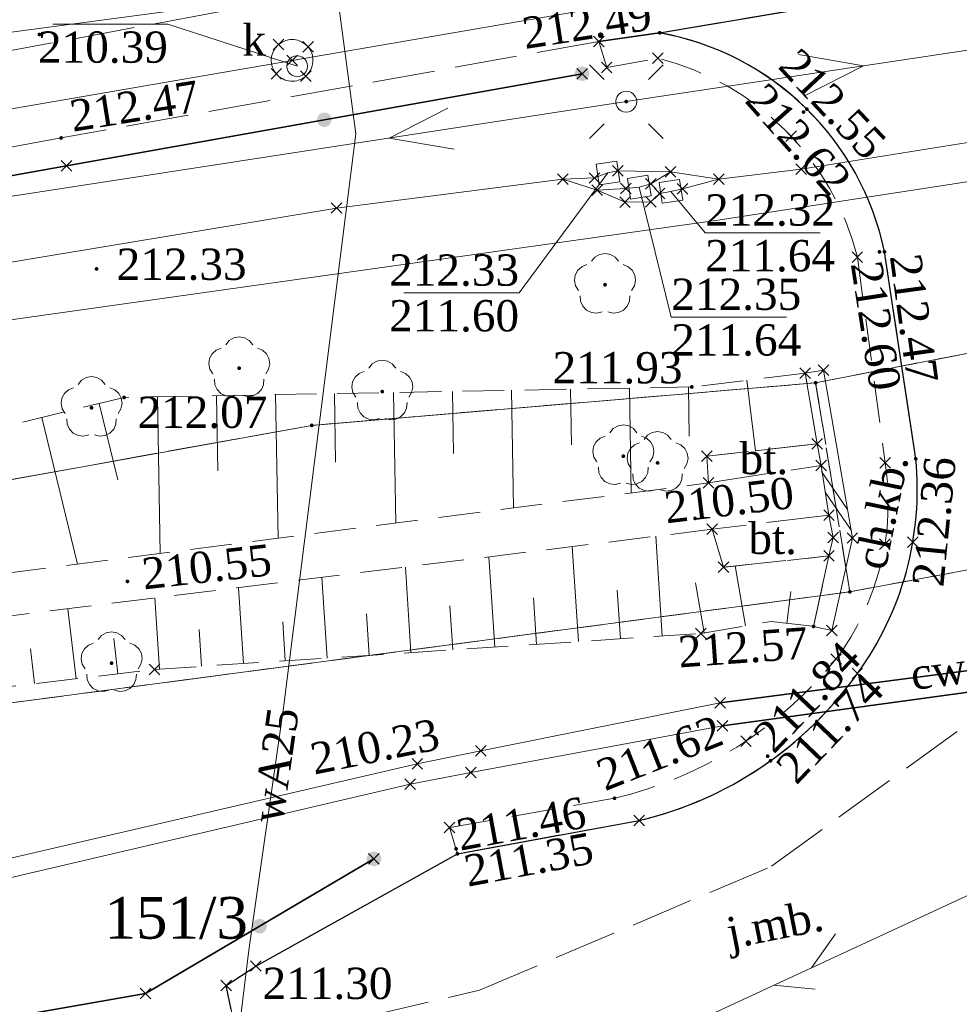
# Model space of a CAD drawing. Extents: x 7414218 to 7427513, y 5544630 to 5555035.
# Tile 37 of 46: x 7419568 to 7419591, y 5549650 to 5549674. Entities that reach past the tile are written whole.
import ezdxf
from ezdxf.enums import TextEntityAlignment as Align

# ---------------------------------------------------------------- set-up
doc = ezdxf.new("R2010")
doc.units = 0
for name, pattern in [('PRZER1-1', [1, 0.5, -0.5]), ('PRZER2-1', [1.5, 1, -0.5]), ('PRZER3-1', [2, 1.5, -0.5])]:
    doc.linetypes.add(name, pattern=pattern)
doc.layers.get('0').update_dxf_attribs({"linetype": 'CONTINUOUS'})
for name, color, linetype, lineweight in [('EGDE', 7, 'CONTINUOUS', 18), ('EGDE_O', 7, 'CONTINUOUS', 18), ('EGPG', 7, 'CONTINUOUS', 18), ('GOSRBG', 7, 'CONTINUOUS', 18), ('GUPPRZ_O', 7, 'CONTINUOUS', 18), ('OTDN', 7, 'CONTINUOUS', 18), ('OTKC', 7, 'CONTINUOUS', 18), ('OTKC_O', 7, 'CONTINUOUS', 18), ('OTKJ', 7, 'CONTINUOUS', 18), ('OTKJ_O', 7, 'CONTINUOUS', 18), ('OTKK', 7, 'CONTINUOUS', 25), ('OTKU', 7, 'CONTINUOUS', 18), ('OTKU_O', 7, 'CONTINUOUS', 18), ('OTOO', 7, 'CONTINUOUS', 35), ('OTRK', 7, 'CONTINUOUS', 18), ('OTRS', 7, 'CONTINUOUS', 13), ('OTRS_O', 7, 'CONTINUOUS', 13), ('SUEO', 7, 'CONTINUOUS', 18), ('SULO', 7, 'CONTINUOUS', 35), ('SUPK', 7, 'CONTINUOUS', 18), ('SUPW', 7, 'CONTINUOUS', 18), ('SUPW_O', 7, 'CONTINUOUS', 18)]:
    doc.layers.add(name, color=color, linetype=linetype, lineweight=lineweight)
for name, color, linetype, lineweight, true_color in [('EGKK', 7, 'CONTINUOUS', 18, 0x24bc24), ('EGUG', 7, 'CONTINUOUS', 18, 0x008000), ('GELULI', 7, 'CONTINUOUS', 18, 0xfeffff), ('GSPPRB', 7, 'CONTINUOUS', 18, 0x80ffff), ('OTZL', 7, 'CONTINUOUS', 18, 0x008000), ('SUCP', 7, 'CONTINUOUS', 18, 0xd200d2), ('SUCP_O', 7, 'CONTINUOUS', 18, 0xd200d2), ('SUEP', 1, 'CONTINUOUS', 18, 0xff0000), ('SUKP', 7, 'CONTINUOUS', 18, 0x803300), ('SUTP', 7, 'CONTINUOUS', 18, 0xff9100), ('SUWP', 5, 'CONTINUOUS', 18, 0x0000ff), ('SUWP_O', 5, 'CONTINUOUS', 18, 0x0000ff)]:
    doc.layers.add(name, color=color, linetype=linetype, lineweight=lineweight, true_color=true_color)
doc.styles.add('Times New Roman', font='times.ttf')

# ---------------------------------------------------------------- blocks, each defined once
blk = doc.blocks.new('GSPWPS1')
blk.add_hatch(color=0).paths.add_polyline_path([(-0.045, 0), (-0.043467, -0.011647), (-0.038971, -0.0225), (-0.03182, -0.03182), (-0.0225, -0.038971), (-0.011647, -0.043467), (0, -0.045), (0.011647, -0.043467), (0.0225, -0.038971), (0.03182, -0.03182), (0.038971, -0.0225), (0.043467, -0.011647), (0.045, 0), (0.043467, 0.011647), (0.038971, 0.0225), (0.03182, 0.03182), (0.0225, 0.038971), (0.011647, 0.043467), (0, 0.045), (-0.011647, 0.043467), (-0.0225, 0.038971), (-0.03182, 0.03182), (-0.038971, 0.0225), (-0.043467, 0.011647)])
blk = doc.blocks.new('GSPRDL1')
blk.add_hatch(color=0).paths.add_polyline_path([(0, -0.045), (0.013906, -0.042798), (0.02645, -0.036406), (0.036406, -0.02645), (0.042798, -0.013906), (0.045, 0), (0.042798, 0.013906), (0.036406, 0.02645), (0.02645, 0.036406), (0.013906, 0.042798), (0, 0.045), (-0.013906, 0.042798), (-0.02645, 0.036406), (-0.036406, 0.02645), (-0.042798, 0.013906), (-0.045, 0), (-0.042798, -0.013906), (-0.036406, -0.02645), (-0.02645, -0.036406), (-0.013906, -0.042798)])
at = {"color": 0}
for points in [[(-0.324277, 0.563333), (-0.240553, 0.662679), (-0.127956, 0.727494), (0, 0.75), (0.127956, 0.727494), (0.240553, 0.662679), (0.324277, 0.563333)], [(-0.635969, -0.134326), (-0.70458, -0.024001), (-0.731429, 0.103115), (-0.713292, 0.231763), (-0.652348, 0.346501), (-0.55591, 0.433559), (-0.435555, 0.482485)], [(0.435555, 0.482485), (0.55591, 0.433559), (0.652348, 0.346501), (0.713292, 0.231763), (0.731429, 0.103115), (0.70458, -0.024001), (0.635969, -0.134326)], [(-0.068773, -0.646351), (-0.194901, -0.677512), (-0.324092, -0.663766), (-0.440839, -0.606763), (-0.531129, -0.513345), (-0.584125, -0.394725), (-0.593465, -0.265141)], [(0.593465, -0.265141), (0.584125, -0.394725), (0.531129, -0.513345), (0.440839, -0.606763), (0.324092, -0.663766), (0.194901, -0.677512), (0.068773, -0.646351)]]:
    blk.add_lwpolyline(points, dxfattribs=at)
blk = doc.blocks.new('GUPIKP1_2')
at = {"color": 0}
blk.add_lwpolyline([(-0.25, -0.25), (0.25, -0.25), (0.25, 0.25), (-0.25, 0.25)], close=True, dxfattribs=at)
blk = doc.blocks.new('GUPIWZ1_1')
at = {"color": 0}
blk.add_lwpolyline([(0, 0.25), (0.064705, 0.241481), (0.125, 0.216506), (0.176777, 0.176777), (0.216506, 0.125), (0.241481, 0.064705), (0.25, 0), (0.241481, -0.064705), (0.216506, -0.125), (0.176777, -0.176777), (0.125, -0.216506), (0.064705, -0.241481), (0, -0.25), (-0.064705, -0.241481), (-0.125, -0.216506), (-0.176777, -0.176777), (-0.216506, -0.125), (-0.241481, -0.064705), (-0.25, 0), (-0.241481, 0.064705), (-0.216506, 0.125), (-0.176777, 0.176777), (-0.125, 0.216506), (-0.064705, 0.241481)], close=True, dxfattribs=at)
blk = doc.blocks.new('GUPELA2')
blk.add_hatch(color=0).paths.add_polyline_path([(-0.001087, 0.044987), (0.011881, 0.043403), (0.021281, 0.03965), (0.030065, 0.033482), (0.038133, 0.023893), (0.043117, 0.012881), (0.044986, 0.001113), (0.044323, -0.007777), (0.040557, -0.019497), (0.033417, -0.030138), (0.024849, -0.037517), (0.013788, -0.042836), (0.002013, -0.044955), (-0.00982, -0.043916), (-0.020466, -0.040077), (-0.029541, -0.033946), (-0.036867, -0.025804), (-0.04187, -0.01649), (-0.04461, -0.005909), (-0.044532, 0.006476), (-0.041285, 0.017903), (-0.034764, 0.028574), (-0.024479, 0.03776), (-0.013449, 0.042943)])
at = {"color": 0}
for points in [[(-0.883883, 0.883883), (-0.53033, 0.53033)], [(0.883883, 0.883883), (0.53033, 0.53033)], [(-0.883883, -0.883883), (-0.53033, -0.53033)], [(0.883883, -0.883883), (0.53033, -0.53033)]]:
    blk.add_lwpolyline(points, dxfattribs=at)
blk = doc.blocks.new('GUPELA1')
at = {"color": 0}
blk.add_lwpolyline([(0, 0.25), (0.064705, 0.241481), (0.125, 0.216506), (0.176777, 0.176777), (0.216506, 0.125), (0.241481, 0.064705), (0.25, 0), (0.241481, -0.064705), (0.216506, -0.125), (0.176777, -0.176777), (0.125, -0.216506), (0.064705, -0.241481), (0, -0.25), (-0.064705, -0.241481), (-0.125, -0.216506), (-0.176777, -0.176777), (-0.216506, -0.125), (-0.241481, -0.064705), (-0.25, 0), (-0.241481, 0.064705), (-0.216506, 0.125), (-0.176777, 0.176777), (-0.125, 0.216506), (-0.064705, 0.241481)], close=True, dxfattribs=at)
blk = doc.blocks.new('GEPPGD1_2')
blk.add_hatch(color=0).paths.add_polyline_path([(0, -0.045), (0.013906, -0.042798), (0.02645, -0.036406), (0.036406, -0.02645), (0.042798, -0.013906), (0.045, 0), (0.042798, 0.013906), (0.036406, 0.02645), (0.02645, 0.036406), (0.013906, 0.042798), (0, 0.045), (-0.013906, 0.042798), (-0.02645, 0.036406), (-0.036406, 0.02645), (-0.042798, 0.013906), (-0.045, 0), (-0.042798, -0.013906), (-0.036406, -0.02645), (-0.02645, -0.036406), (-0.013906, -0.042798)])
blk = doc.blocks.new('GSPPRB0')
at = {"color": 0, "lineweight": 18}
for points in [[(-0.12726, -0.12726), (0.12726, 0.12726)], [(-0.12726, 0.12726), (0.12726, -0.12726)]]:
    blk.add_lwpolyline(points, dxfattribs=at)
blk = doc.blocks.new('KOLO')
blk.add_hatch(color=0).paths.add_polyline_path([(-0.175, 0), (-0.169037, -0.045293), (-0.151554, -0.0875), (-0.123744, -0.123744), (-0.0875, -0.151554), (-0.045293, -0.169037), (0, -0.175), (0.045293, -0.169037), (0.0875, -0.151554), (0.123744, -0.123744), (0.151554, -0.0875), (0.169037, -0.045293), (0.175, 0), (0.169037, 0.045293), (0.151554, 0.0875), (0.123744, 0.123744), (0.0875, 0.151554), (0.045293, 0.169037), (0, 0.175), (-0.045293, 0.169037), (-0.0875, 0.151554), (-0.123744, 0.123744), (-0.151554, 0.0875), (-0.169037, 0.045293)])
blk = doc.blocks.new('GSLKOG1')
blk.add_hatch(color=0).paths.add_polyline_path([(-0.175, 0), (-0.169037, -0.045293), (-0.151554, -0.0875), (-0.123744, -0.123744), (-0.0875, -0.151554), (-0.045293, -0.169037), (0, -0.175), (0.045293, -0.169037), (0.0875, -0.151554), (0.123744, -0.123744), (0.151554, -0.0875), (0.169037, -0.045293), (0.175, 0), (0.169037, 0.045293), (0.151554, 0.0875), (0.123744, 0.123744), (0.0875, 0.151554), (0.045293, 0.169037), (0, 0.175), (-0.045293, 0.169037), (-0.0875, 0.151554), (-0.123744, 0.123744), (-0.151554, 0.0875), (-0.169037, 0.045293)])
blk = doc.blocks.new('ODTN_2')
at = {"color": 0}
for points in [[(-0.75, -0.25), (0.25, 0.25)], [(-0.25, -0.25), (0.75, 0.25)]]:
    blk.add_lwpolyline(points, dxfattribs=at)
blk = doc.blocks.new('SUTP1')
at = {"color": 0}
for points in [[(0.9325, 0), (0.0675, 0.5)], [(-0.0675, 0), (-0.9325, -0.5)]]:
    blk.add_lwpolyline(points, dxfattribs=at)
blk = doc.blocks.new('SUEP1')
at = {"color": 0}
blk.add_lwpolyline([(-0.75, -0.5), (0.75, 0), (-0.75, 0.5)], dxfattribs=at)

msp = doc.modelspace()

# ---------------------------------------------------------------- linework, layer by layer
at = {"layer": 'EGDE', "linetype": 'Continuous', "lineweight": 18, "elevation": 10.22}
for points in [[(7419697.95, 5549685.97), (7419674.58, 5549686.53), (7419668.43, 5549686.68), (7419641.1, 5549687.32), (7419612.49, 5549685.91), (7419582.12, 5549681.01), (7419540.4, 5549671.95), (7419529.69, 5549669.72), (7419514.4, 5549666.27), (7419506.32, 5549664.39), (7419531.94, 5549661.5), (7419553.44, 5549661.25), (7419563.19, 5549661.96), (7419564.39, 5549662.19), (7419575.48, 5549664.19), (7419587.56, 5549665.21), (7419598.8, 5549667.39), (7419624.8, 5549673.88), (7419634.25, 5549675.69), (7419653.94, 5549678.7), (7419675.44, 5549676.64), (7419701.24, 5549672.95)], [(7419701.24, 5549672.95), (7419675.44, 5549676.64), (7419653.94, 5549678.7), (7419634.25, 5549675.69), (7419624.8, 5549673.88), (7419598.8, 5549667.39), (7419587.56, 5549665.21), (7419575.48, 5549664.19), (7419564.39, 5549662.19)], [(7419556.13, 5549655.93), (7419588.38, 5549660.2), (7419606.85, 5549663.64), (7419614.77, 5549665.7), (7419631.76, 5549669.45), (7419643.51, 5549671.69), (7419650.65, 5549671.91), (7419691.9, 5549667.65)]]:
    msp.add_lwpolyline(points, dxfattribs=at)
msp.add_lwpolyline([(7419606.85, 5549663.64), (7419588.38, 5549660.2), (7419556.13, 5549655.93), (7419538.53, 5549652.48), (7419528.76, 5549648.51), (7419509.38, 5549641.39), (7419523.27, 5549643.29), (7419540.13, 5549643.06), (7419557.7, 5549643.96), (7419589.07, 5549649.42), (7419609.66, 5549653.24)], close=True, dxfattribs=at)
at = {"layer": 'EGKK', "linetype": 'PRZER3-1', "lineweight": 18, "elevation": 10.06}
msp.add_lwpolyline([(7419556.13, 5549655.93), (7419588.38, 5549660.2), (7419587.56, 5549665.21), (7419575.48, 5549664.19), (7419564.39, 5549662.19)], dxfattribs=at)
at = {"layer": 'EGUG', "linetype": 'PRZER1-1', "lineweight": 18, "elevation": 10.08}
msp.add_lwpolyline([(7419697.95, 5549685.97), (7419674.58, 5549686.53), (7419668.43, 5549686.68), (7419641.1, 5549687.32), (7419612.49, 5549685.91), (7419582.12, 5549681.01), (7419540.4, 5549671.95), (7419529.69, 5549669.72), (7419514.4, 5549666.27), (7419506.32, 5549664.39), (7419531.94, 5549661.5), (7419553.44, 5549661.25), (7419563.19, 5549661.96), (7419564.39, 5549662.19), (7419575.48, 5549664.19), (7419587.56, 5549665.21), (7419598.8, 5549667.39), (7419624.8, 5549673.88), (7419634.25, 5549675.69), (7419653.94, 5549678.7), (7419675.44, 5549676.64), (7419701.24, 5549672.95)], dxfattribs=at)
for points in [[(7419598.8, 5549667.39), (7419587.56, 5549665.21), (7419588.38, 5549660.2), (7419599.71, 5549662.31)], [(7419587.56, 5549665.21), (7419575.48, 5549664.19), (7419564.39, 5549662.19), (7419563.19, 5549661.96), (7419553.44, 5549661.25), (7419525.33, 5549656.97), (7419518.53, 5549654.85), (7419502.4, 5549649.81), (7419472.27, 5549640.92), (7419444.75, 5549635.91), (7419446.03, 5549630.99), (7419462.45, 5549628.77), (7419462.29, 5549628.43), (7419509.38, 5549641.39), (7419528.76, 5549648.51), (7419538.53, 5549652.48), (7419556.13, 5549655.93), (7419588.38, 5549660.2)], [(7419609.66, 5549653.24), (7419606.85, 5549663.64), (7419599.71, 5549662.31), (7419588.38, 5549660.2), (7419556.13, 5549655.93), (7419538.53, 5549652.48), (7419528.76, 5549648.51), (7419509.38, 5549641.39), (7419523.27, 5549643.29), (7419540.13, 5549643.06), (7419557.7, 5549643.96), (7419589.07, 5549649.42)]]:
    msp.add_lwpolyline(points, close=True, dxfattribs=at)
at = {"layer": 'GELULI', "linetype": 'PRZER3-1', "lineweight": 18, "elevation": 9.97}
for points in [[(7419191.83, 5549597.86), (7419227.51, 5549604.5), (7419236.51, 5549606.21), (7419266.71, 5549612.67), (7419285.91, 5549616.73), (7419342.82, 5549629.2), (7419396.93, 5549640.48), (7419420.12, 5549645.6), (7419443.26, 5549649.26), (7419491.1, 5549658.81), (7419573.08, 5549674.07), (7419586.74, 5549676.61), (7419595.56, 5549678.05), (7419603.85, 5549679.58), (7419642.24, 5549682.49), (7419682.46, 5549681.4), (7419701.55, 5549681.61), (7419707.82, 5549682.12), (7419711.97, 5549682.6), (7419717.23, 5549683.96), (7419737.16, 5549689.09), (7419817.2, 5549713.1), (7419833.72, 5549718.92), (7419847.85, 5549724.55)], [(7419438.62, 5549512.6), (7419443.29, 5549563.89), (7419445.68, 5549585.94), (7419447.5, 5549601.39), (7419450.76, 5549609.57), (7419452.11, 5549612.28), (7419453.38, 5549614.31), (7419455.39, 5549616.63), (7419458.18, 5549619.01), (7419461.51, 5549621.8), (7419471.6, 5549627.81), (7419482.58, 5549632.35), (7419497.87, 5549636.24), (7419510.04, 5549638.43), (7419559.28, 5549645.93), (7419579.5, 5549650.65), (7419586.5, 5549653.62), (7419594.02, 5549659.08), (7419593.81, 5549664.11), (7419595.56, 5549678.05)]]:
    msp.add_lwpolyline(points, dxfattribs=at)
at = {"layer": 'GOSRBG', "linetype": 'Continuous', "lineweight": 18, "elevation": 10.04}
msp.add_lwpolyline([(7419615.774, 5549580.427), (7419627.462, 5549681.489), (7419471.968, 5549660.82), (7419431.639, 5549636.152), (7419428.19, 5549596.998), (7419413.018, 5549502.167), (7419456.743, 5549498.498), (7419481.58, 5549497.212), (7419522.704, 5549494.583), (7419537.085, 5549494.391), (7419547.298, 5549493.821), (7419605.188, 5549491.067)], close=True, dxfattribs=at)
at = {"layer": 'GUPPRZ_O', "linetype": 'Continuous', "lineweight": 13, "elevation": 10.8, "flags": 128}
for points in [[(7419575.13, 5549672.8), (7419572.03, 5549673.805), (7419569.27, 5549673.805)], [(7419582.58, 5549670.24), (7419580.45, 5549667.365), (7419577.69, 5549667.365)], [(7419583.33, 5549669.9), (7419584.1, 5549666.785), (7419586.86, 5549666.785)], [(7419584.09, 5549669.8), (7419584.91, 5549668.805), (7419587.67, 5549668.805)]]:
    msp.add_lwpolyline(points, dxfattribs=at)
at = {"layer": 'OTDN', "linetype": 'Continuous', "lineweight": 18, "elevation": 10.18}
msp.add_lwpolyline([(7419587.31, 5549665.44), (7419587.6, 5549663.75), (7419587.69, 5549663.23), (7419587.88, 5549662.04), (7419587.98, 5549661.5), (7419587.88, 5549661.06), (7419587.51, 5549659.37), (7419587.95, 5549659.27), (7419588.44, 5549661.49), (7419587.75, 5549665.51)], close=True, dxfattribs=at)
at = {"layer": 'OTKC', "linetype": 'PRZER2-1', "lineweight": 18, "elevation": 10.18}
msp.add_lwpolyline([(7419578.78, 5549654.55), (7419578.97, 5549653.92), (7419583.33, 5549654.72, 0.182821), (7419588.56, 5549658.24, 0.18431), (7419589.96, 5549663.39), (7419589.21, 5549668.35, 0.306276), (7419583.82, 5549673.6), (7419582.36, 5549673.39), (7419582.55, 5549672.77), (7419583.78, 5549672.99, -0.276253), (7419588.56, 5549668.22), (7419589.23, 5549663.29, -0.201215), (7419588.05, 5549658.59, -0.166094), (7419582.74, 5549655.25)], format="xyb", close=True, dxfattribs=at)
at = {"layer": 'OTKJ', "linetype": 'PRZER3-1', "lineweight": 18, "elevation": 10.18}
msp.add_lwpolyline([(7419696.78, 5549678.68), (7419686.22, 5549679.09), (7419677.62, 5549679.39), (7419665.01, 5549679.65), (7419653.55, 5549680), (7419642.5, 5549680.2), (7419629.17, 5549679.75), (7419617.26, 5549678.86), (7419605.03, 5549677.19), (7419599.08, 5549676.17), (7419583.82, 5549673.6), (7419582.36, 5549673.39), (7419569.47, 5549671.08), (7419560.71, 5549669.5), (7419557.95, 5549669), (7419555.66, 5549668.57), (7419541.09, 5549666.03), (7419524.38, 5549663.16), (7419509.52, 5549660.32), (7419495.3, 5549657.82), (7419483.58, 5549655.26)], dxfattribs=at)
for points in [[(7419573.55, 5549650.19), (7419573.43, 5549650.76), (7419574.14, 5549651.23), (7419578.97, 5549653.92), (7419583.33, 5549654.72, 0.182821), (7419588.56, 5549658.24, 0.18431), (7419589.96, 5549663.39), (7419589.21, 5549668.35, 0.306276), (7419583.82, 5549673.6), (7419599.08, 5549676.17, 0.279529), (7419595.88, 5549669.76), (7419597.11, 5549662.31), (7419597.4, 5549659.62, -0.178034), (7419596.08, 5549654.68, -0.195511), (7419588.43, 5549648.63), (7419579.95, 5549646.95), (7419574.61, 5549648.11), (7419574.01, 5549647.92)], [(7419596.07, 5549650.85), (7419596.72, 5549649.9), (7419596.94, 5549649.46), (7419597.57, 5549647.87), (7419597.82, 5549647.26), (7419598.23, 5549645.09), (7419598.28, 5549641.94), (7419595.34, 5549617.76), (7419590.37, 5549618.39), (7419593.26, 5549642.62), (7419593.25, 5549644.6), (7419592.84, 5549646.32), (7419592.56, 5549647.06), (7419591.66, 5549647.37), (7419588.43, 5549648.63, 0.195511), (7419596.08, 5549654.68)]]:
    msp.add_lwpolyline(points, format="xyb", close=True, dxfattribs=at)
at = {"layer": 'OTKK', "linetype": 'Continuous', "lineweight": 25, "elevation": 10.18}
for points in [[(7419599.08, 5549676.17, 0.279529), (7419595.88, 5549669.76), (7419597.11, 5549662.31), (7419597.4, 5549659.62, -0.178034), (7419596.08, 5549654.68, -0.195511), (7419588.43, 5549648.63), (7419579.95, 5549646.95), (7419574.61, 5549648.11)], [(7419573.55, 5549650.19), (7419573.43, 5549650.76), (7419574.14, 5549651.23), (7419578.97, 5549653.92), (7419583.33, 5549654.72, 0.182821), (7419588.56, 5549658.24, 0.18431), (7419589.96, 5549663.39), (7419589.21, 5549668.35, 0.306276), (7419583.82, 5549673.6), (7419582.36, 5549673.39)]]:
    msp.add_lwpolyline(points, format="xyb", dxfattribs=at)
msp.add_lwpolyline([(7419582.36, 5549673.39), (7419583.82, 5549673.6), (7419599.08, 5549676.17)], dxfattribs=at)
at = {"layer": 'OTKU', "linetype": 'PRZER3-1', "lineweight": 18, "elevation": 10.18}
for points in [[(7419584.95, 5549663.45), (7419584.99, 5549662.81), (7419587.69, 5549663.23), (7419587.6, 5549663.75)], [(7419585.08, 5549661.7), (7419585.35, 5549660.79), (7419587.88, 5549661.06), (7419587.98, 5549661.5), (7419587.88, 5549662.04)]]:
    msp.add_lwpolyline(points, close=True, dxfattribs=at)
at = {"layer": 'OTOO', "linetype": 'Continuous', "lineweight": 35, "elevation": 10.18}
for points in [[(7419486.61, 5549655.29), (7419495.5, 5549657.03), (7419510.25, 5549659.86), (7419524.52, 5549662.53), (7419540.27, 5549665.15), (7419556.13, 5549668), (7419569.6, 5549670.41), (7419581.96, 5549672.62)], [(7419576.97, 5549653.8), (7419571.49, 5549650.57), (7419558.95, 5549648.37), (7419542.63, 5549646.17), (7419528.46, 5549644.11), (7419516.12, 5549642.14)]]:
    msp.add_lwpolyline(points, dxfattribs=at)
at = {"layer": 'OTRK', "linetype": 'PRZER2-1', "lineweight": 18, "elevation": 10.06}
for points in [[(7419566.62, 5549660.45), (7419584.99, 5549662.81), (7419584.95, 5549663.45), (7419587.6, 5549663.75), (7419587.31, 5549665.44), (7419584.59, 5549665.11), (7419570.98, 5549664.86), (7419560.98, 5549662.43)], [(7419558.45, 5549656.77), (7419571.71, 5549658.34), (7419584.81, 5549659.2), (7419586.492, 5549659.49), (7419587.51, 5549659.37), (7419587.88, 5549661.06), (7419585.35, 5549660.79), (7419585.08, 5549661.7), (7419566.6, 5549659.42)]]:
    msp.add_lwpolyline(points, dxfattribs=at)
at = {"layer": 'OTRK', "linetype": 'Continuous', "lineweight": 18, "elevation": 10.06}
for points in [[(7419585.913, 5549665.271), (7419586.118, 5549663.582)], [(7419573.193, 5549664.901), (7419573.226, 5549663.102)], [(7419574.608, 5549664.927), (7419574.671, 5549661.484)], [(7419576.022, 5549664.953), (7419576.052, 5549663.309)], [(7419577.436, 5549664.979), (7419577.494, 5549661.847)], [(7419578.851, 5549665.005), (7419578.878, 5549663.516)], [(7419580.265, 5549665.031), (7419580.317, 5549662.21)], [(7419581.679, 5549665.057), (7419581.704, 5549663.724)], [(7419583.094, 5549665.083), (7419583.14, 5549662.572)], [(7419584.508, 5549665.108), (7419584.53, 5549663.931)], [(7419570.382, 5549664.715), (7419570.827, 5549662.881)], [(7419571.779, 5549664.875), (7419571.848, 5549661.122)], [(7419569.007, 5549664.381), (7419569.861, 5549660.866)], [(7419583.883, 5549659.139), (7419583.726, 5549661.533)], [(7419581.875, 5549659.007), (7419581.725, 5549661.286)], [(7419579.866, 5549658.875), (7419579.724, 5549661.039)], [(7419577.858, 5549658.744), (7419577.723, 5549660.792)], [(7419585.878, 5549659.384), (7419585.631, 5549660.82)], [(7419575.849, 5549658.612), (7419575.722, 5549660.545)], [(7419584.887, 5549659.213), (7419584.679, 5549660.419)], [(7419573.841, 5549658.48), (7419573.721, 5549660.299)], [(7419582.879, 5549659.073), (7419582.802, 5549660.241)], [(7419586.873, 5549659.445), (7419586.963, 5549660.208)], [(7419571.832, 5549658.348), (7419571.72, 5549660.052)], [(7419580.871, 5549658.941), (7419580.798, 5549660.052)], [(7419569.833, 5549658.118), (7419569.634, 5549659.794)], [(7419578.862, 5549658.81), (7419578.793, 5549659.863)], [(7419574.845, 5549658.546), (7419574.783, 5549659.484)], [(7419576.854, 5549658.678), (7419576.788, 5549659.673)], [(7419572.836, 5549658.414), (7419572.779, 5549659.295)], [(7419570.832, 5549658.236), (7419570.733, 5549659.077)], [(7419568.833, 5549657.999), (7419568.734, 5549658.835)]]:
    msp.add_lwpolyline(points, dxfattribs=at)
at = {"layer": 'SUCP', "linetype": 'Continuous', "lineweight": 18, "elevation": 10.14}
for points in [[(7419533.28, 5549682.7), (7419543.47, 5549681.16), (7419544.14, 5549676.43), (7419550.19, 5549677.48), (7419550.75, 5549675.36), (7419553.22, 5549663.84), (7419553.3, 5549663.36), (7419553.52, 5549661.95), (7419555.07, 5549652.4), (7419555.19, 5549651.8), (7419555.4, 5549650.95), (7419567.29, 5549653.59), (7419578.01, 5549656.08), (7419579.53, 5549656.39), (7419585.27, 5549657.54), (7419599.96, 5549659.45), (7419603.39, 5549659.95), (7419603.5, 5549659.1), (7419603.65, 5549658.33), (7419603.77, 5549657.52), (7419603.96, 5549656.5), (7419606.28, 5549656.9), (7419606.51, 5549656.97)], [(7419606.81, 5549656.56), (7419606.53, 5549656.54), (7419603.79, 5549656.11), (7419603.52, 5549657.66), (7419603.47, 5549658.14), (7419603.37, 5549658.39), (7419603.19, 5549659.46), (7419599.98, 5549658.99), (7419585.33, 5549656.99), (7419579.29, 5549655.87), (7419577.84, 5549655.59), (7419566.83, 5549653.02), (7419555, 5549650.5), (7419554.71, 5549651.73), (7419554.57, 5549652.34), (7419552.55, 5549663.33), (7419552.47, 5549663.78), (7419550.27, 5549675.41), (7419549.9, 5549677.02), (7419543.83, 5549675.95), (7419543.07, 5549680.77), (7419533.21, 5549682.21)]]:
    msp.add_lwpolyline(points, dxfattribs=at)
at = {"layer": 'SUEP', "linetype": 'Continuous', "lineweight": 18, "elevation": 10.14}
for points in [[(7419813.51, 5549704.99), (7419792.67, 5549701.91), (7419759.16, 5549691.97), (7419727.73, 5549682.05), (7419699.01, 5549677.12), (7419657.51, 5549678.29), (7419619.55, 5549677.45), (7419583.02, 5549671.95), (7419555.17, 5549667.66), (7419521.19, 5549661.03), (7419486.18, 5549654.33), (7419456, 5549648.56)], [(7419505.65, 5549656.7), (7419521.65, 5549659.43), (7419564.91, 5549666.25), (7419585.27, 5549669.12), (7419596.79, 5549670.89)]]:
    msp.add_lwpolyline(points, dxfattribs=at)
at = {"layer": 'SUKP', "linetype": 'Continuous', "lineweight": 18, "elevation": 10.14}
msp.add_lwpolyline([(7419732.73, 5549686.59), (7419713.25, 5549681.21), (7419688.27, 5549680.41), (7419644.72, 5549681.35), (7419614.74, 5549679.77), (7419575.01, 5549672.94), (7419514.46, 5549662.51)], dxfattribs=at)
at = {"layer": 'SULO', "linetype": 'Continuous', "lineweight": 35, "elevation": 10.12}
for points in [[(7419599.96, 5549659.45), (7419585.27, 5549657.54)], [(7419585.33, 5549656.99), (7419599.98, 5549658.99)], [(7419585.33, 5549656.99), (7419599.98, 5549658.99)]]:
    msp.add_lwpolyline(points, dxfattribs=at)
at = {"layer": 'SUPK', "linetype": 'Continuous', "lineweight": 18, "elevation": 10.14}
msp.add_lwpolyline([(7419574.685, 5549673.32, 0.418729), (7419574.63, 5549672.615, 0.418729), (7419575.335, 5549672.56, 1)], format="xyb", close=True, dxfattribs=at)
at = {"layer": 'SUTP', "linetype": 'Continuous', "lineweight": 18, "elevation": 10.14}
for points in [[(7419639.65, 5549678.53), (7419631.21, 5549677.39), (7419618.46, 5549675.28), (7419604.1, 5549672.92), (7419599.2, 5549672.25), (7419587.21, 5549670.33), (7419585.24, 5549670.09), (7419584.37, 5549669.86), (7419584.09, 5549669.8), (7419583.82, 5549669.75), (7419583.61, 5549669.55), (7419582.99, 5549669.54), (7419582.32, 5549669.83), (7419581.5, 5549670.09), (7419576.07, 5549669.4), (7419565.42, 5549667.63)], [(7419639.65, 5549678.53), (7419631.21, 5549677.39), (7419618.46, 5549675.28), (7419604.1, 5549672.92), (7419599.2, 5549672.25), (7419587.21, 5549670.33), (7419585.24, 5549670.09), (7419584.08, 5549670.27), (7419582.82, 5549670.29), (7419582.58, 5549670.24), (7419582.26, 5549670.12), (7419581.5, 5549670.09), (7419576.07, 5549669.4), (7419565.42, 5549667.63)], [(7419639.65, 5549678.53), (7419631.21, 5549677.39), (7419618.46, 5549675.28), (7419604.1, 5549672.92), (7419599.2, 5549672.25), (7419587.21, 5549670.33), (7419585.24, 5549670.09), (7419584.08, 5549670.27), (7419583.61, 5549669.98), (7419583.33, 5549669.9), (7419583.01, 5549669.87), (7419582.32, 5549669.83), (7419581.5, 5549670.09), (7419576.07, 5549669.4), (7419565.42, 5549667.63)], [(7419701.835, 5549662.525), (7419655.48, 5549671), (7419613.49, 5549663.24), (7419574.92, 5549645.38), (7419528.03, 5549639.59), (7419487.59, 5549631.16)]]:
    msp.add_lwpolyline(points, dxfattribs=at)
at = {"layer": 'SUWP', "linetype": 'Continuous', "lineweight": 18, "elevation": 10.14}
msp.add_lwpolyline([(7419573.74, 5549642.02), (7419573.08, 5549644.36), (7419573.97, 5549651.61), (7419574.8, 5549657.42), (7419576.54, 5549671.18), (7419575.7, 5549677.49)], dxfattribs=at)

# ---------------------------------------------------------------- block references
at = {"layer": 'EGPG', "linetype": 'Continuous', "lineweight": 18}
for p in [(7419587.56, 5549665.21, 10.24), (7419575.48, 5549664.19, 10.24), (7419588.38, 5549660.2, 10.24)]:
    msp.add_blockref('GEPPGD1_2', p, dxfattribs=at)
at = {"layer": 'GSPPRB', "linetype": 'Continuous', "lineweight": 18}
for p in [(7419574.685, 5549673.32, 10.28), (7419575.39, 5549673.265, 10.28), (7419582.36, 5549673.39, 10.28), (7419575.01, 5549672.94, 10.28), (7419583.78, 5549672.99, 10.28), (7419574.63, 5549672.615, 10.28), (7419575.335, 5549672.56, 10.28), (7419581.96, 5549672.62, 10.28), (7419582.55, 5549672.77, 10.28), (7419586.97, 5549671.12, 10.28), (7419569.6, 5549670.41, 10.28), (7419582.82, 5549670.29, 10.28), (7419584.08, 5549670.27, 10.28), (7419587.21, 5549670.33, 10.28), (7419581.5, 5549670.09, 10.28), (7419582.26, 5549670.12, 10.28), (7419583.61, 5549669.98, 10.28), (7419585.24, 5549670.09, 10.28), (7419582.32, 5549669.83, 10.28), (7419583.01, 5549669.87, 10.28), (7419583.82, 5549669.75, 10.28), (7419584.37, 5549669.86, 10.28), (7419582.99, 5549669.54, 10.28), (7419583.61, 5549669.55, 10.28), (7419576.07, 5549669.4, 10.28), (7419588.56, 5549668.22, 10.28), (7419587.75, 5549665.51, 10.28), (7419587.31, 5549665.44, 10.28), (7419587.6, 5549663.75, 10.28), (7419584.95, 5549663.45, 10.28), (7419587.69, 5549663.23, 10.28), (7419589.23, 5549663.29, 10.28), (7419584.99, 5549662.81, 10.28), (7419587.88, 5549662.04, 10.28), (7419585.08, 5549661.7, 10.28), (7419587.98, 5549661.5, 10.28), (7419588.44, 5549661.49, 10.28), (7419589.22, 5549661.34, 10.28), (7419589.89, 5549661.39, 10.28), (7419587.88, 5549661.06, 10.28), (7419585.35, 5549660.79, 10.28), (7419584.81, 5549659.2, 10.28), (7419587.95, 5549659.27, 10.28), (7419588.05, 5549658.59, 10.28), (7419571.71, 5549658.34, 10.28), (7419588.56, 5549658.24, 10.28), (7419585.27, 5549657.54, 10.28), (7419585.33, 5549656.99, 10.28), (7419585.89, 5549656.62, 10.28), (7419579.53, 5549656.39, 10.28), (7419578.01, 5549656.08, 10.28), (7419579.29, 5549655.87, 10.28), (7419577.84, 5549655.59, 10.28), (7419583.33, 5549654.72, 10.28), (7419578.78, 5549654.55, 10.28), (7419576.97, 5549653.8, 10.28), (7419574.14, 5549651.23, 10.28), (7419573.43, 5549650.76, 10.28), (7419571.49, 5549650.57, 10.28)]:
    msp.add_blockref('GSPPRB0', p, dxfattribs=at)
at = {"layer": 'OTDN', "linetype": 'Continuous', "lineweight": 18, "yscale": 0.910604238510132, "rotation": 99.79656086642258}
msp.add_blockref('ODTN_2', (7419588.056, 5549662.382, 10.18), dxfattribs=at)
at = {"layer": 'OTOO', "linetype": 'Continuous', "lineweight": 35}
for name, p, rotation in [('GSLKOG1', (7419581.96, 5549672.62, 10.18), 10.13750637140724), ('KOLO', (7419575.78, 5549671.515, 10.18), 10.13750637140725), ('KOLO', (7419575.78, 5549671.515, 10.18), 10.13750637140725), ('GSLKOG1', (7419576.97, 5549653.8, 10.18), 210.5157803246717), ('KOLO', (7419574.23, 5549652.185, 10.18), 210.5157803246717), ('KOLO', (7419574.23, 5549652.185, 10.18), 210.5157803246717)]:
    msp.add_blockref(name, p, dxfattribs=dict(at, rotation=rotation))
at = {"layer": 'OTRS', "linetype": 'Continuous', "lineweight": 13}
for p in [(7419583.82, 5549673.6, 10.08), (7419568.95, 5549673.56, 10.08), (7419587.27, 5549671.7, 10.08), (7419587.35, 5549671.77, 10.08), (7419569.47, 5549671.08, 10.08), (7419589.09, 5549668.35, 10.08), (7419589.21, 5549668.35, 10.08), (7419570.32, 5549667.94, 10.08), (7419584.59, 5549665.11, 10.08), (7419570.98, 5549664.86, 10.08), (7419589.96, 5549663.39, 10.08), (7419584.67, 5549661.96, 10.08), (7419571.06, 5549660.45, 10.08), (7419587.51, 5549659.37, 10.08), (7419586.41, 5549656.26, 10.08), (7419586.48, 5549656.15, 10.08), (7419582.74, 5549655.25, 10.08), (7419578.94, 5549654.04, 10.08), (7419578.97, 5549653.92, 10.08)]:
    msp.add_blockref('GSPWPS1', p, dxfattribs=at)
at = {"layer": 'OTZL', "linetype": 'Continuous', "lineweight": 18}
for p in [(7419582.51, 5549667.56, 10.12), (7419573.74, 5549665.56, 10.12), (7419577.17, 5549665, 10.12), (7419570.2, 5549664.61, 10.12), (7419582.95, 5549663.45, 10.12), (7419583.77, 5549663.29, 10.12), (7419570.68, 5549658.49, 10.12)]:
    msp.add_blockref('GSPRDL1', p, dxfattribs=at)
at = {"layer": 'SUEO', "linetype": 'Continuous', "lineweight": 18}
for name, p in [('GUPELA2', (7419583.02, 5549671.95, 10.15)), ('GUPELA1', (7419583.02, 5549671.95, 10.16))]:
    msp.add_blockref(name, p, dxfattribs=at)
at = {"layer": 'SUEP', "linetype": 'Continuous', "lineweight": 18}
for p, rotation in [((7419587.964, 5549672.694, 10.14), 8.562208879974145), ((7419578.078, 5549671.189, 10.14), 188.7569835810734)]:
    msp.add_blockref('SUEP1', p, dxfattribs=dict(at, rotation=rotation))
at = {"layer": 'SUPK', "linetype": 'Continuous', "lineweight": 18, "rotation": 278.5690025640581}
for p in [(7419582.58, 5549670.24, 10.16), (7419583.33, 5549669.9, 10.16), (7419584.09, 5549669.8, 10.16)]:
    msp.add_blockref('GUPIKP1_2', p, dxfattribs=at)
at = {"layer": 'SUPW', "linetype": 'Continuous', "lineweight": 18}
msp.add_blockref('GUPIWZ1_1', (7419575.13, 5549672.8, 10.18), dxfattribs=at)
at = {"layer": 'SUTP', "linetype": 'Continuous', "lineweight": 18, "rotation": 204.8466931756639}
msp.add_blockref('SUTP1', (7419587.399, 5549651.159, 10.14), dxfattribs=at)

# ---------------------------------------------------------------- texts
at = {"layer": 'EGDE_O', "linetype": 'Continuous', "lineweight": 0, "style": 'Times New Roman'}
msp.add_text('151/3', height=1, dxfattribs=at).set_placement((7419572.23, 5549651.886, 10.8), align=Align.CENTER)
at = {"layer": 'GUPPRZ_O', "linetype": 'Continuous', "lineweight": 0, "style": 'Times New Roman'}
for s, p in [('210.39', (7419572.03, 5549672.883, 10.8)), ('212.33', (7419580.45, 5549667.538, 10.8)), ('211.60', (7419580.45, 5549666.443, 10.8))]:
    msp.add_text(s, height=0.75, rotation=360, dxfattribs=at).set_placement(p, align=Align.RIGHT)
for s, rotation, p in [('212.32', 360, (7419584.91, 5549668.978, 10.8)), ('211.64', 360, (7419584.91, 5549667.883, 10.8)), ('212.35', 360, (7419584.1, 5549666.958, 10.8)), ('211.64', 360, (7419584.1, 5549665.863, 10.8)), ('210.23', 11.48, (7419575.538, 5549655.816, 10.8))]:
    msp.add_text(s, height=0.75, rotation=rotation, dxfattribs=at).set_placement(p)
at = {"layer": 'OTKC_O', "linetype": 'Continuous', "lineweight": 0, "style": 'Times New Roman'}
msp.add_text('ch.kb.', height=0.75, rotation=78.306, dxfattribs=at).set_placement((7419589.23, 5549660.69, 10.8))
at = {"layer": 'OTKJ_O', "linetype": 'Continuous', "lineweight": 0, "style": 'Times New Roman'}
msp.add_text('j.mb.', height=0.75, rotation=11.206, dxfattribs=at).set_placement((7419585.51, 5549651.64, 10.8))
at = {"layer": 'OTKU_O', "linetype": 'Continuous', "lineweight": 0, "style": 'Times New Roman'}
for p in [(7419586.32, 5549663.021, 10.8), (7419586.53, 5549661.106, 10.8)]:
    msp.add_text('bt.', height=0.75, dxfattribs=at).set_placement(p, align=Align.CENTER)
at = {"layer": 'OTRS_O', "linetype": 'Continuous', "lineweight": 0, "style": 'Times New Roman'}
for s, rotation, p in [('212.49', 8.7314, (7419580.595, 5549673.212, 10.8)), ('212.55', 313.178, (7419586.632, 5549672.776, 10.8)), ('212.47', 9.1289, (7419569.75, 5549671.228, 10.8)), ('212.62', 311.6284, (7419585.838, 5549671.958, 10.8)), ('212.33', 360, (7419570.803, 5549667.678, 10.8)), ('212.47', 277.8227, (7419589.337, 5549668.244, 10.8)), ('212.60', 278.722, (7419588.4, 5549668.063, 10.8)), ('211.93', 360, (7419581.253, 5549665.197, 10.8)), ('212.07', 360, (7419571.301, 5549664.129, 10.8)), ('212.36', 84.403, (7419590.621, 5549660.298, 10.8)), ('210.50', 6.958, (7419583.981, 5549661.839, 10.8)), ('210.55', 6.4448, (7419571.454, 5549660.255, 10.8)), ('212.57', 4.085, (7419584.291, 5549658.385, 10.8)), ('211.84', 46.6152, (7419586.557, 5549656.292, 10.8)), ('211.74', 46.3418, (7419587.098, 5549655.55, 10.8)), ('211.62', 21.6002, (7419582.509, 5549655.418, 10.8)), ('211.46', 10.4477, (7419579.037, 5549653.993, 10.8)), ('211.35', 10.632, (7419579.219, 5549653.129, 10.8))]:
    msp.add_text(s, height=0.75, rotation=rotation, dxfattribs=at).set_placement(p)
msp.add_text('211.30', height=0.75, dxfattribs=at).set_placement((7419574.3, 5549650.44, 10.8))
at = {"layer": 'SUCP_O', "linetype": 'Continuous', "lineweight": 0, "style": 'Times New Roman'}
msp.add_text('cw65', height=0.75, rotation=7.408, dxfattribs=at).set_placement((7419591.107, 5549658.003, 10.8), align=Align.CENTER)
at = {"layer": 'SUPW_O', "linetype": 'Continuous', "lineweight": 0, "style": 'Times New Roman'}
msp.add_text('k', height=0.75, rotation=360, dxfattribs=at).set_placement((7419574.38, 5549673.05, 10.8), align=Align.RIGHT)
at = {"layer": 'SUWP_O', "linetype": 'Continuous', "lineweight": 0, "style": 'Times New Roman'}
msp.add_text('wA25', height=0.75, rotation=81.839, dxfattribs=at).set_placement((7419574.78, 5549654.62, 10.8))

doc.saveas('drawing.dxf')
